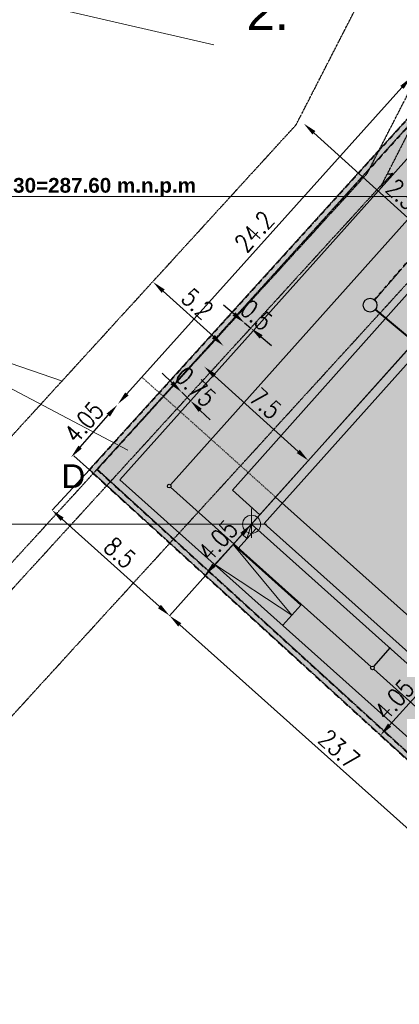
# Model space of a CAD drawing. Header units: millimetres. Extents: x -115268 to 140687, y -37779 to 24471.
# Tile 21 of 256: x -31128 to -29040, y -11015 to -5597. Entities that reach past the tile are written whole.
import ezdxf

# ---------------------------------------------------------------- set-up
doc = ezdxf.new("R2010")
doc.units = ezdxf.units.MM
doc.header["$PDMODE"] = 2
doc.header["$PDSIZE"] = 1
for name, pattern in [('0.5_0.5', [10, 5, -5]), ('ACAD_ISO03W100', [30, 12, -18]), ('AUSGEZOGEN', [0]), ('DASHED', [19.05, 12.7, -6.35]), ('DGN Style 4', [49.53166, 24.750361, -12.375181, 0.030938, -12.375181])]:
    doc.linetypes.add(name, pattern=pattern)
doc.layers.get('0').update_dxf_attribs({"lineweight": 9})
for name, color, linetype, lineweight in [('A_CIENKA', 7, 'Continuous', 9), ('A_granica działki', 12, 'Continuous', 13), ('A_HATCH', 8, 'Continuous', 9), ('A_kanalizacja', 32, 'Continuous', 5), ('A_Kanalizacja opadowa', 3, 'Continuous', 30), ('A_OPIS', 7, 'Continuous', 9), ('A_WIDOK', 253, 'Continuous', 9), ('\x9dciany', 7, 'Continuous', 9)]:
    doc.layers.add(name, color=color, linetype=linetype, lineweight=lineweight)
doc.layers.add('A_WYMIAR', color=253, linetype='Continuous', lineweight=5, transparency=0.2)
doc.layers.add('WYMIARY', color=7, linetype='Continuous')
doc.styles.add('Arial', font='arial.ttf')
doc.styles.add('WYMIARY', font='romans.shx', dxfattribs={"width": 0.8})
doc.dimstyles.new('SKALA_1_500', dxfattribs={"dimscale": 5, "dimtxt": 20, "dimasz": 15, "dimexe": 1, "dimexo": 1, "dimgap": 5, "dimtad": 1, "dimdec": 4, "dimlfac": 0.01, "dimrnd": 0.5, "dimdsep": 46, "dimtxsty": 'WYMIARY', "dimcen": 0.1, "dimdle": 1, "dimse1": 1, "dimse2": 1, "dimadec": 4, "dimazin": 0, "dimtfac": 1, "dimtdec": 4, "dimtix": 1, "dimtmove": 2, "dimatfit": 3, "dimfxl": 1, "dimtolj": 1, "dimarcsym": 0})

# ---------------------------------------------------------------- blocks, each defined once
blk = doc.blocks.new('*D151')
at = {"layer": 'A_WYMIAR', "color": 0, "lineweight": -2, "transparency": 16777216}
blk.add_line((-29093.1, -9478.6), (-28930.1, -9299.9), dxfattribs=at)
at = {"layer": 'A_WYMIAR', "color": 0, "transparency": 16777216}
for points in [[(-28939.3, -9291.4), (-28920.8, -9308.3), (-28879.5, -9244.5)], [(-29102.3, -9470.2), (-29083.8, -9487), (-29143.6, -9534)]]:
    blk.add_solid(points, dxfattribs=at)
at = {"layer": 'Defpoints', "color": 0, "transparency": 16777216}
for p in [(-28883, -9241.3), (-28879.5, -9244.5), (-29140.8, -9536.6)]:
    blk.add_point(p, dxfattribs=at)
at = {"layer": 'A_WYMIAR', "color": 0, "transparency": 16777216, "insert": (-29067, -9338.7), "char_height": 100, "attachment_point": 5, "rotation": 47.6369, "style": 'WYMIARY'}
blk.add_mtext('\\A1;4.05', dxfattribs=at)
blk = doc.blocks.new('*D835')
at = {"color": 0, "lineweight": -2, "transparency": 16777216}
blk.add_line((-30538.3, -7656.1), (-29025.1, -5969.2), dxfattribs=at)
at = {"color": 0, "transparency": 16777216}
for points in [[(-29034.4, -5960.9), (-29015.8, -5977.6), (-28975, -5913.4)], [(-30547.6, -7647.7), (-30529, -7664.4), (-30588.3, -7711.9)]]:
    blk.add_solid(points, dxfattribs=at)
at = {"layer": 'Defpoints', "color": 0, "transparency": 16777216}
for p in [(-28975, -5913.4), (-28239.2, -6573.4), (-29852.5, -8372)]:
    blk.add_point(p, dxfattribs=at)
at = {"color": 0, "lineweight": 30, "transparency": 16777216, "insert": (-29837.5, -6762.6), "char_height": 100, "attachment_point": 5, "rotation": 48.1069, "style": 'WYMIARY'}
blk.add_mtext('\\A1;24.2', dxfattribs=at)
blk = doc.blocks.new('*D837')
at = {"color": 0, "lineweight": -2, "transparency": 16777216}
blk.add_line((-30795.7, -7948.4), (-30640.9, -7772.7), dxfattribs=at)
at = {"color": 0, "transparency": 16777216}
for points in [[(-30650.3, -7764.5), (-30631.5, -7781), (-30591.3, -7716.5)], [(-30805.1, -7940.1), (-30786.4, -7956.7), (-30845.3, -8004.7)]]:
    blk.add_solid(points, dxfattribs=at)
at = {"layer": 'Defpoints', "color": 0, "transparency": 16777216}
for p in [(-30591.3, -7716.5), (-29852.5, -8367.7), (-30106.5, -8655.9)]:
    blk.add_point(p, dxfattribs=at)
at = {"color": 0, "lineweight": 30, "transparency": 16777216, "insert": (-30774.6, -7811), "char_height": 100, "width": 57.143, "attachment_point": 5, "rotation": 48.6044, "style": 'WYMIARY'}
blk.add_mtext('\\A1;4.05', dxfattribs=at)
blk = doc.blocks.new('*D841')
at = {"color": 0, "lineweight": -2, "transparency": 16777216}
blk.add_line((-30247.8, -8926.7), (-28593.5, -10406.7), dxfattribs=at)
at = {"color": 0, "transparency": 16777216}
for points in [[(-30239.5, -8917.4), (-30256.1, -8936), (-30303.7, -8876.7)], [(-28585.2, -10397.4), (-28601.8, -10416), (-28537.6, -10456.7)]]:
    blk.add_solid(points, dxfattribs=at)
at = {"layer": 'Defpoints', "color": 0, "transparency": 16777216}
for p in [(-29720, -8224.2), (-27953.8, -9804.2), (-28537.6, -10456.7)]:
    blk.add_point(p, dxfattribs=at)
at = {"color": 0, "lineweight": 30, "transparency": 16777216, "insert": (-29370.6, -9610.8), "char_height": 100, "attachment_point": 5, "rotation": 318.1831, "style": 'WYMIARY'}
blk.add_mtext('\\A1;23.7', dxfattribs=at)
blk = doc.blocks.new('*D843')
at = {"color": 0, "lineweight": -2, "transparency": 16777216}
blk.add_line((-30894.6, -8345.7), (-30359.5, -8826.2), dxfattribs=at)
at = {"color": 0, "transparency": 16777216}
for points in [[(-30886.2, -8336.4), (-30902.9, -8355), (-30950.4, -8295.6)], [(-30351.2, -8816.9), (-30367.9, -8835.5), (-30303.7, -8876.3)]]:
    blk.add_solid(points, dxfattribs=at)
at = {"layer": 'Defpoints', "color": 0, "transparency": 16777216}
for p in [(-30950.4, -8295.6), (-30303.7, -8876.3), (-30303.7, -8876.3)]:
    blk.add_point(p, dxfattribs=at)
at = {"color": 0, "lineweight": 30, "transparency": 16777216, "insert": (-30577, -8530.2), "char_height": 100, "attachment_point": 5, "rotation": 318.0793, "style": 'WYMIARY'}
blk.add_mtext('\\A1;8.5', dxfattribs=at)
blk = doc.blocks.new('*D844')
at = {"color": 0, "lineweight": -2, "transparency": 16777216}
blk.add_line((-29509.6, -6218.9), (-28691.2, -6961.3), dxfattribs=at)
at = {"color": 0, "transparency": 16777216}
for points in [[(-29501.2, -6209.6), (-29518, -6228.2), (-29565.2, -6168.5)], [(-28682.8, -6952.1), (-28699.6, -6970.6), (-28635.6, -7011.7)]]:
    blk.add_solid(points, dxfattribs=at)
at = {"layer": 'Defpoints', "color": 0, "transparency": 16777216}
for p in [(-29565.2, -6168.5), (-28635.6, -7011.7), (-28635.6, -7011.7)]:
    blk.add_point(p, dxfattribs=at)
at = {"color": 0, "lineweight": 30, "transparency": 16777216, "insert": (-29050, -6534.6), "char_height": 100, "attachment_point": 5, "rotation": 317.7905, "style": 'WYMIARY'}
blk.add_mtext('\\A1;12.5', dxfattribs=at)
blk = doc.blocks.new('*D848')
at = {"color": 0, "lineweight": -2, "transparency": 16777216}
blk.add_line((-30339.1, -7090.3), (-30062.9, -7340.8), dxfattribs=at)
at = {"color": 0, "transparency": 16777216}
for points in [[(-30330.7, -7081), (-30347.5, -7099.5), (-30394.7, -7039.9)], [(-30054.5, -7331.5), (-30071.3, -7350), (-30007.3, -7391.2)]]:
    blk.add_solid(points, dxfattribs=at)
at = {"layer": 'Defpoints', "color": 0, "transparency": 16777216}
for p in [(-30394.7, -7039.9), (-30007.3, -7391.2), (-30007.3, -7391.2)]:
    blk.add_point(p, dxfattribs=at)
at = {"color": 0, "lineweight": 30, "transparency": 16777216, "insert": (-30150.6, -7160), "char_height": 100, "attachment_point": 5, "rotation": 317.7934, "style": 'WYMIARY'}
blk.add_mtext('\\A1;5.2', dxfattribs=at)
blk = doc.blocks.new('*D854')
at = {"color": 0, "lineweight": -2, "transparency": 16777216}
blk.add_line((-30056.8, -7556.4), (-29595.8, -7972.5), dxfattribs=at)
at = {"color": 0, "transparency": 16777216}
for points in [[(-30048.4, -7547.2), (-30065.2, -7565.7), (-30112.5, -7506.2)], [(-29587.4, -7963.2), (-29604.2, -7981.8), (-29540.1, -8022.8)]]:
    blk.add_solid(points, dxfattribs=at)
at = {"layer": 'Defpoints', "color": 0, "transparency": 16777216}
for p in [(-30112.5, -7506.2), (-29540.1, -8022.8), (-29540.1, -8022.8)]:
    blk.add_point(p, dxfattribs=at)
at = {"color": 0, "lineweight": 30, "transparency": 16777216, "insert": (-29776, -7708.8), "char_height": 100, "attachment_point": 5, "rotation": 317.9312, "style": 'WYMIARY'}
blk.add_mtext('\\A1;7.5', dxfattribs=at)
blk = doc.blocks.new('*D855')
at = {"color": 0, "lineweight": -2, "transparency": 16777216}
for p, q in [((-30290.3, -7594.7), (-30343.9, -7542.3)), ((-30236.6, -7647.1), (-30188.5, -7694.2)), ((-30134.8, -7746.6), (-30081.2, -7799))]:
    blk.add_line(p, q, dxfattribs=at)
at = {"color": 0, "transparency": 16777216}
for points in [[(-30281.5, -7585.8), (-30299, -7603.6), (-30236.6, -7647.1)], [(-30126.1, -7737.7), (-30143.6, -7755.5), (-30188.5, -7694.2)]]:
    blk.add_solid(points, dxfattribs=at)
at = {"layer": 'Defpoints', "color": 0, "transparency": 16777216}
for p in [(-30236.6, -7647.1), (-30188.5, -7694.2), (-30188.5, -7694.2)]:
    blk.add_point(p, dxfattribs=at)
at = {"color": 0, "lineweight": 30, "transparency": 16777216, "insert": (-30160.1, -7617), "char_height": 100, "attachment_point": 5, "rotation": 315.6553, "style": 'WYMIARY'}
blk.add_mtext('\\A1;0.75', dxfattribs=at)
blk = doc.blocks.new('*D857')
at = {"color": 0, "lineweight": -2, "transparency": 16777216}
for p, q in [((-29949, -7216.4), (-30006.4, -7168)), ((-29891.7, -7264.7), (-29857.3, -7293.6)), ((-29799.9, -7341.9), (-29742.6, -7390.2))]:
    blk.add_line(p, q, dxfattribs=at)
at = {"color": 0, "transparency": 16777216}
for points in [[(-29941, -7206.8), (-29957.1, -7225.9), (-29891.7, -7264.7)], [(-29791.9, -7332.4), (-29808, -7351.5), (-29857.3, -7293.6)]]:
    blk.add_solid(points, dxfattribs=at)
at = {"layer": 'Defpoints', "color": 0, "transparency": 16777216}
for p in [(-29891.7, -7264.7), (-29857.3, -7293.6), (-29857.3, -7293.6)]:
    blk.add_point(p, dxfattribs=at)
at = {"color": 0, "lineweight": 30, "transparency": 16777216, "insert": (-29826.2, -7221.8), "char_height": 100, "attachment_point": 5, "rotation": 319.8927, "style": 'WYMIARY'}
blk.add_mtext('\\A1;0.5', dxfattribs=at)
blk = doc.blocks.new('*D859')
at = {"layer": 'A_WYMIAR', "color": 0, "lineweight": -2, "transparency": 16777216}
blk.add_line((-30059.1, -8597.7), (-29905.2, -8429), dxfattribs=at)
at = {"layer": 'A_WYMIAR', "color": 0, "transparency": 16777216}
for points in [[(-29914.4, -8420.6), (-29896, -8437.4), (-29854.7, -8373.6)], [(-30068.3, -8589.3), (-30049.8, -8606.1), (-30109.6, -8653.1)]]:
    blk.add_solid(points, dxfattribs=at)
at = {"layer": 'Defpoints', "color": 0, "transparency": 16777216}
for p in [(-29858.2, -8370.3), (-29854.7, -8373.6), (-30106.5, -8655.9)]:
    blk.add_point(p, dxfattribs=at)
at = {"layer": 'A_WYMIAR', "color": 0, "transparency": 16777216, "insert": (-30037.5, -8462.8), "char_height": 100, "attachment_point": 5, "rotation": 47.6369, "style": 'WYMIARY'}
blk.add_mtext('\\A1;4.05', dxfattribs=at)

msp = doc.modelspace()

# ---------------------------------------------------------------- hatches: boundary and pattern name
at = {"linetype": 'AUSGEZOGEN', "lineweight": 0, "true_color": 0x000000}
h = msp.add_hatch(color=18, dxfattribs=at)
h.paths.add_polyline_path([(-28520.00026, -6882.48338), (-28482.7363, -6915.821), (-28236.03787, -6640.0677), (-27215.00538, -7553.51866), (-27181.66775, -7516.2547), (-28239.9642, -6569.46612)], flags=0)
h.paths.add_polyline_path([(-26544.25411, -8153.59593), (-27584.38804, -9316.23147), (-27547.12408, -9349.5691), (-26473.65252, -8149.6696), (-27181.66775, -7516.2547), (-27215.00538, -7553.51866)], flags=0)
h.paths.add_polyline_path([(-27547.12408, -9349.5691), (-27584.38804, -9316.23147), (-28091.11996, -9882.64366), (-29074.88849, -9002.53032), (-29108.22612, -9039.79428), (-28087.19363, -9953.24524)], flags=0)
h.paths.add_polyline_path([(-29782.90372, -8369.11543), (-28482.7363, -6915.821), (-28520.00026, -6882.48338), (-29853.50531, -8373.04176), (-29108.22612, -9039.79428), (-29074.88849, -9002.53032)], flags=0)
at = {"layer": 'A_HATCH', "true_color": 0x58ba48, "transparency": 33554559}
h = msp.add_hatch(color=85, dxfattribs=at)
h.dxf.hatch_style = 1
h.paths.add_polyline_path([(-28630.17584, -5952.01349), (-28736.12004, -5857.23215), (-30361.44087, -7650.26924), (-30243.71695, -7755.58913)])
edge = h.paths.add_edge_path()
edge.add_line((-28296.79958, -5579.37389), (-28083.14512, -5342.57166))
edge.add_arc((-28375.71911, -5198.01506), 326.33748, 333.70668449, 375.23204617)
edge.add_line((-28060.84596, -5112.27678), (-28736.12004, -5857.23215))
edge.add_line((-28736.12004, -5857.23215), (-28630.17584, -5952.01349))
edge.add_line((-28630.17584, -5952.01349), (-28296.79958, -5579.37389))
h.paths.add_polyline_path([(-30577.09321, -8128.22872), (-30243.71695, -7755.58913), (-30361.44087, -7650.26924), (-30745.12107, -8073.54127), (-27858.33129, -10706.13174), (-27493.34827, -10216.16402), (-27842.05124, -9904.20228), (-28175.42751, -10276.84188)])
h.paths.add_polyline_path([(-28821.70547, -7219.72187), (-28821.70547, -6916.00391), (-29957.75518, -8185.85169), (-29806.83263, -8320.87222)])
h.paths.add_polyline_path([(-28768.48082, -7160.2287), (-28919.40337, -7025.20817), (-28821.70547, -6916.00391), (-28821.70547, -7219.72187)], flags=17)
h.paths.add_polyline_path([(-26155.379, -8420.02089), (-26042.10184, -8267.39395), (-26342.39797, -7998.73642), (-26475.74878, -8147.78997), (-26473.65151, -8149.66848), (-27140.40504, -8894.94879), (-27028.61317, -8994.96167), (-27842.05124, -9904.20228), (-27493.34827, -10216.16402)])
h.paths.add_polyline_path([(-25440.8582, -7457.2926), (-25679.60677, -7243.36779), (-26016.01357, -7619.37767), (-27589.27456, -6213.36074), (-27719.69825, -6363.64109), (-26142.22232, -7774.98905), (-26342.39797, -7998.73642), (-26042.10184, -8267.39395)])
at = {"layer": 'A_HATCH', "true_color": 0x939598, "transparency": 33554648}
h = msp.add_hatch(color=252, dxfattribs=at)
h.dxf.hatch_style = 1
edge = h.paths.add_edge_path()
edge.add_line((-27674.27093, -5458.27578), (-28060.84578, -5112.27658))
edge.add_line((-28060.84578, -5112.27658), (-28060.84596, -5112.27678))
edge.add_arc((-28375.71911, -5198.01506), 326.33748, -26.29331551, 15.23204617, ccw=False)
edge.add_line((-28083.14512, -5342.57166), (-28296.79958, -5579.37389))
edge.add_line((-28296.79958, -5579.37389), (-28630.17584, -5952.01349))
edge.add_line((-28630.17584, -5952.01349), (-28392.4506, -6164.6907))
edge.add_line((-28392.4506, -6164.6907), (-27674.27093, -5458.27578))
edge = h.paths.add_edge_path()
edge.add_arc((-27541.35201, -5934.83565), 311.57202, 79.38971076, 122.65184613, ccw=False)
edge.add_line((-27483.98292, -5628.5908), (-27674.27093, -5458.27578))
edge.add_line((-27674.27093, -5458.27578), (-28392.4506, -6164.6907))
edge.add_line((-28392.4506, -6164.6907), (-28257.56765, -6285.36165))
edge.add_line((-28257.56765, -6285.36165), (-27709.45536, -5672.50306))
edge = h.paths.add_edge_path()
edge.add_line((-27214.68532, -5869.6224), (-27483.98292, -5628.5908))
edge.add_arc((-27541.35201, -5934.83565), 311.57202, 79.38971076, 122.65184613)
edge.add_line((-27709.45536, -5672.50306), (-28257.56765, -6285.36165))
edge.add_line((-28257.56765, -6285.36165), (-28106.6137, -6420.41028))
edge.add_line((-28106.6137, -6420.41028), (-27906.58794, -6196.82652))
edge.add_line((-27906.58794, -6196.82652), (-27058.96722, -6955.13731))
edge.add_line((-27058.96722, -6955.13731), (-26927.05499, -6804.79474))
edge.add_line((-26927.05499, -6804.79474), (-27551.52039, -6246.12642))
edge.add_line((-27551.52039, -6246.12642), (-27214.68532, -5869.6224))
h.paths.add_polyline_path([(-27214.68532, -5869.6224), (-27551.52039, -6246.12642), (-27248.95533, -6177.91448)], flags=17)
h.paths.add_polyline_path([(-27248.95533, -6177.91448), (-27551.52039, -6246.12642), (-27283.21988, -6486.15733)], flags=17)
h.paths.add_polyline_path([(-26760.15619, -6276.44332), (-26946.43862, -6109.71343), (-27283.21988, -6486.15733), (-27096.90008, -6652.84546)])
h.paths.add_polyline_path([(-26946.40269, -6109.67327), (-27214.6767, -5869.5449), (-27248.95533, -6177.91448), (-27283.21988, -6486.15733)], flags=17)
h.paths.add_polyline_path([(-26593.97692, -6425.18011), (-26760.15619, -6276.44332), (-27096.90008, -6652.84546), (-26927.05499, -6804.79474)], flags=17)
h.paths.add_polyline_path([(-26573.87377, -6443.1732), (-26593.97692, -6425.18011), (-26927.05499, -6804.79474), (-26910.58028, -6819.53359)], flags=17)
h.paths.add_polyline_path([(-26573.87377, -6443.1732), (-26910.58028, -6819.53359), (-26724.26049, -6986.22172), (-26387.59134, -6609.90308)], flags=17)
h.paths.add_polyline_path([(-26387.59134, -6609.90308), (-26724.26049, -6986.22172), (-26537.94069, -7152.90985), (-26201.30891, -6776.63296)], flags=17)
h.paths.add_polyline_path([(-25680.40487, -7242.86196), (-26201.30891, -6776.63296), (-26537.94069, -7152.90985), (-26145.70742, -7503.94809)])
h.paths.add_polyline_path([(-25944.64171, -7539.60032), (-25680.40487, -7242.86196), (-26145.70742, -7503.94809), (-26016.21685, -7619.60816)])
h.paths.add_polyline_path([(-27719.69825, -6363.64109), (-27588.60844, -6212.59321), (-26145.70742, -7503.94809), (-26016.21685, -7619.60816), (-25944.64171, -7539.60032), (-26016.21685, -7619.60816), (-25978.9813, -7652.97424)])
h.paths.add_polyline_path([(-26140.82491, -7773.42709), (-27719.69825, -6363.64109), (-25978.9813, -7652.97424), (-26016.21685, -7619.60816), (-26351.62089, -7319.59798), (-26537.94069, -7152.90985), (-26724.26049, -6986.22172), (-26910.58028, -6819.53359), (-26927.05499, -6804.79474), (-27058.96722, -6955.13731), (-26673.15088, -7300.30195), (-27006.52986, -7672.94342), (-26473.65524, -8149.67148), (-26473.75263, -8148.61589), (-26476.22688, -8148.32437)])
h.paths.add_polyline_path([(-26673.15088, -7300.30195), (-27058.96722, -6955.13731), (-27082.05186, -6981.44726), (-26722.57199, -7303.05038), (-27032.61366, -7649.606), (-27006.52889, -7672.94234)], flags=17)
h.paths.add_polyline_path([(-27082.05186, -6981.44726), (-27390.18716, -7329.70705), (-27032.61299, -7649.60525), (-26722.57199, -7303.05038)], flags=17)
h.paths.add_polyline_path([(-27557.28468, -6556.28756), (-27867.3246, -6902.84238), (-27390.18608, -7329.707), (-27082.05186, -6981.44726)])
h.paths.add_polyline_path([(-27906.58794, -6196.82652), (-28239.9642, -6569.46612), (-27867.3246, -6902.84238), (-27557.28468, -6556.28756)], flags=17)
h.paths.add_polyline_path([(-27906.58794, -6196.82652), (-27557.28468, -6556.28756), (-27082.05186, -6981.44726), (-27058.96722, -6955.13731)])
h.paths.add_polyline_path([(-28106.6137, -6420.41028), (-28257.56765, -6285.36165), (-28437.55943, -6486.61513), (-28286.63688, -6621.63566)])
h.paths.add_polyline_path([(-28257.56765, -6285.36165), (-28392.4506, -6164.6907), (-28821.70547, -6586.9138), (-28821.70547, -6916.00391), (-28919.40337, -7025.20817), (-28768.48082, -7160.2287), (-28286.63688, -6621.63566), (-28437.55943, -6486.61513)])
h.paths.add_polyline_path([(-28392.4506, -6164.6907), (-28630.17584, -5952.01349), (-30243.71695, -7755.58913), (-29806.83263, -8320.87222), (-29806.83263, -8320.87222), (-29957.75518, -8185.85169), (-28821.70547, -6916.00391), (-28821.70547, -6586.9138)])
h.paths.add_polyline_path([(-28400.41083, -9605.94136), (-28634.67604, -9865.98226), (-28175.42751, -10276.84188), (-27842.05124, -9904.20228), (-27953.84312, -9804.1894), (-28053.856, -9915.98128)])
h.paths.add_polyline_path([(-27028.61317, -8994.96167), (-27140.40504, -8894.94879), (-27953.84312, -9804.1894), (-27842.05124, -9904.20228)])
h.paths.add_polyline_path([(-28408.04766, -9599.10918), (-28367.96503, -9634.96849), (-28003.84956, -9860.08534), (-28086.42404, -9952.38501)])
h.paths.add_polyline_path([(-28367.96503, -9634.96849), (-28400.41083, -9605.94136), (-28053.856, -9915.98128), (-28003.84956, -9860.08534)], flags=17)
h.paths.add_polyline_path([(-28367.96503, -9634.96849), (-28426.4956, -9582.60502), (-28400.41083, -9605.94136)], flags=17)
h.paths.add_polyline_path([(-28400.41083, -9605.94136), (-28426.4956, -9582.60502), (-28634.70813, -9865.95356), (-28450.41726, -9661.8373)], flags=17)
h.paths.add_polyline_path([(-28450.41726, -9661.8373), (-28634.70813, -9865.95356), (-28500.4237, -9717.73324)], flags=16)
h.paths.add_polyline_path([(-28634.70813, -9865.95356), (-28659.85898, -9843.45274), (-28634.67604, -9865.98226)])
h.paths.add_polyline_path([(-29806.83263, -8320.87222), (-30243.71695, -7755.58913), (-30577.09321, -8128.22872), (-28659.85898, -9843.45274), (-28634.70813, -9865.95356), (-28426.4956, -9582.60502), (-28367.96503, -9634.96849), (-28491.70404, -9524.26729)])
h.paths.add_polyline_path([(-26844.42402, -6746.52616), (-26486.16102, -7057.95944), (-26477.18356, -7065.99102), (-26835.44657, -6754.55774)], flags=17)
at = {"layer": '\x9dciany', "ltscale": 0.5, "true_color": 0xffffff, "transparency": 33554661}
h = msp.add_hatch(color=7, dxfattribs=at)
h.dxf.hatch_style = 1
h.paths.add_polyline_path([(-28091.11996, -9882.64366), (-26544.25411, -8153.59593), (-28236.03787, -6640.0677), (-29782.90372, -8369.11543)])
at = {"layer": '\x9dciany', "ltscale": 0.5, "true_color": 0xff0000, "transparency": 33554687}
h = msp.add_hatch(color=1, dxfattribs=at)
h.dxf.hatch_style = 1
h.paths.add_polyline_path([(-29852.53216, -8323.49917, 0.4142135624), (-29902.53216, -8373.49917), (-29866.51266, -8373.49917), (-29852.53216, -8367.71717)])
h.paths.add_polyline_path([(-29802.53216, -8373.49917), (-29852.53216, -8373.49917), (-29852.53216, -8423.49917, 0.4142135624)])
h.paths.add_polyline_path([(-29852.53216, -8367.71717), (-29866.51266, -8373.49917), (-29852.53216, -8373.49917)], flags=17)
at = {"layer": '\x9dciany', "linetype": 'AUSGEZOGEN', "lineweight": 0}
for points in [[(-29633.05885, -8583.80658), (-29775.56848, -8630.61475), (-29663.7766, -8730.62763)], [(-29262.75622, -8915.09211), (-29405.26585, -8961.90028), (-29293.47398, -9061.91316)]]:
    msp.add_hatch(color=256, dxfattribs=at).paths.add_polyline_path(points, flags=0)

# ---------------------------------------------------------------- linework, layer by layer
at = {"color": 7, "linetype": 'AUSGEZOGEN', "lineweight": 0}
msp.add_line((-29720.1548, -8223.98592), (-28106.6137, -6420.41028), dxfattribs=at)
at = {"color": 242, "linetype": 'DGN Style 4', "lineweight": 25, "ltscale": 0.02, "true_color": 0xcd2027}
for points in [[(-36512.08332, -14432.2693), (-29217.28602, -6444.50743), (-28349.52386, -4751.31752)], [(-36438.24224, -14499.70442), (-29134.40609, -6502.04506), (-28260.53059, -4796.9267)]]:
    msp.add_lwpolyline(points, dxfattribs=at)
at = {"lineweight": 20, "ltscale": 0.5}
msp.add_lwpolyline([(-29953.89284, -8484.49644), (-29853.87996, -8372.70456), (-29827.79519, -8396.0409), (-29927.80806, -8507.83278), (-29953.89284, -8484.49644), (-29903.8864, -8428.6005), (-29877.80162, -8451.93684), (-29853.87996, -8372.70456)], dxfattribs=at)
at = {"layer": 'A_CIENKA', "color": 1, "linetype": 'Continuous', "lineweight": 20, "ltscale": 100, "true_color": 0xff0000}
for p, q in [((-28289.19461, -6569.74143), (-31307.60876, -6569.74143)), ((-29852.53216, -8448.58175), (-29852.53216, -8286.85259)), ((-29902.5297, -8373.00276), (-32277.18565, -8373.00276)), ((-29939.31215, -8373.49917), (-29770.17821, -8373.49917))]:
    msp.add_line(p, q, dxfattribs=at)
at = {"layer": 'A_CIENKA', "color": 1, "linetype": 'DGN Style 4', "lineweight": 30, "ltscale": 0.02, "true_color": 0xff0000}
for points in [[(-36826.75152, -14078.87274), (-29607.02716, -6174.48152), (-28767.79226, -4536.9544)], [(-36129.20539, -14857.32933), (-28744.66495, -6772.07097), (-27842.26219, -5011.28983)]]:
    msp.add_lwpolyline(points, dxfattribs=at)
at = {"layer": 'A_CIENKA', "color": 0, "ltscale": 0.5}
for points in [[(-34144.0762, -5275.83673), (-32048.16245, -5275.83673), (-30059.60118, -5734.80631)], [(-33914.43421, -7230.07682), (-31928.62502, -7230.07682), (-30532.87364, -7966.0366)], [(-31928.62502, -7230.07682), (-30892.1808, -7586.53788)]]:
    msp.add_lwpolyline(points, dxfattribs=at)
at = {"layer": 'A_CIENKA', "linetype": 'ACAD_ISO03W100', "ltscale": 0.2}
msp.add_lwpolyline([(-30452.224, -7567.48131), (-30452.224, -7567.48131), (-29720.1548, -8223.98592)], dxfattribs=at)
at = {"layer": 'A_CIENKA', "ltscale": 0.5}
for points in [[(-30745.12104, -8073.54123), (-30830.36099, -7997.24915)], [(-30950.39242, -8295.64043), (-30745.12107, -8073.54127)], [(-30303.90254, -8876.48445), (-29720.1548, -8223.98592)]]:
    msp.add_lwpolyline(points, dxfattribs=at)
at = {"layer": 'A_CIENKA', "color": 7, "linetype": 'AUSGEZOGEN', "lineweight": 0}
msp.add_lwpolyline([(-29720.1548, -8223.98592), (-27953.84312, -9804.1894), (-27953.84312, -9804.1894)], dxfattribs=at)
at = {"layer": 'A_CIENKA', "color": 1, "linetype": 'Continuous', "lineweight": 20, "ltscale": 100, "true_color": 0xff0000}
msp.add_circle((-29852.53216, -8373.49917), 50, dxfattribs=at)
at = {"layer": 'A_granica działki', "color": 242, "linetype": '0.5_0.5', "lineweight": 40, "ltscale": 0.05, "true_color": 0xcd2027}
msp.add_lwpolyline([(-28060.78275, -5112.20705), (-30745.12107, -8073.54127), (-27858.33129, -10706.13174), (-26155.379, -8420.02089), (-25440.84606, -7457.27624)], close=True, dxfattribs=at)
at = {"layer": 'A_granica działki', "color": 180, "linetype": '0.5_0.5', "lineweight": 40, "ltscale": 0.05, "true_color": 0x3413ec}
msp.add_lwpolyline([(-28058.57752, -5154.44332), (-30702.80601, -8071.52878), (-27862.59736, -10661.63987), (-25249.12583, -7669.30001), (-25249.12583, -7669.30001)], close=True, dxfattribs=at)
at = {"layer": 'A_kanalizacja', "color": 34, "linetype": 'ACAD_ISO03W100', "lineweight": 40, "ltscale": 0.008, "true_color": 0xa35200}
msp.add_lwpolyline([(-29175.991, -7138.76026), (-27407.31999, -5094.08353)], dxfattribs=at)
at = {"layer": 'A_kanalizacja', "color": 34, "lineweight": 40, "true_color": 0xa35200}
msp.add_lwpolyline([(-28951.39933, -7375.23359), (-29171.30993, -7191.99381)], dxfattribs=at)
at = {"layer": 'A_kanalizacja', "color": 34, "lineweight": 30, "ltscale": 0.5, "true_color": 0xa35200}
msp.add_circle((-29200.27398, -7167.71816), 37.79184, dxfattribs=at)
at = {"layer": 'A_Kanalizacja opadowa', "color": 82, "true_color": 0x39c62f}
msp.add_line((-29180.67636, -9156.50262), (-29087.33101, -9052.16354), dxfattribs=at)
for points in [[(-30299.0492, -8155.96762), (-28171.45687, -5777.79845)], [(-29194.79668, -9157.28789), (-30298.26394, -8170.08794)], [(-28895.44692, -9425.09653), (-29179.89109, -9170.62294)]]:
    msp.add_lwpolyline(points, dxfattribs=at)
for centre in [(-30305.71673, -8163.42041), (-29187.34389, -9163.95541)]:
    msp.add_circle(centre, 10, dxfattribs=at)
at = {"layer": 'A_OPIS', "lineweight": 15}
msp.add_lwpolyline([(-29853.50531, -8373.04176), (-28087.19363, -9953.24524), (-26473.65252, -8149.6696), (-28239.9642, -6569.46612)], close=True, dxfattribs=at)
at = {"layer": 'A_OPIS'}
msp.add_lwpolyline([(-28236.03787, -6640.0677), (-29782.90372, -8369.11543), (-28091.11996, -9882.64366), (-26544.25411, -8153.59593)], close=True, dxfattribs=at)
msp.add_lwpolyline([(-28236.03787, -6640.0677), (-29782.90372, -8369.11543), (-28091.11996, -9882.64366), (-26544.25411, -8153.59593)], close=True, dxfattribs=at)
at = {"layer": 'A_WIDOK', "color": 0, "lineweight": 20}
msp.add_lwpolyline([(-27140.40504, -8894.94879), (-27028.61317, -8994.96167), (-28175.42751, -10276.84188), (-30577.09321, -8128.22872), (-28296.79958, -5579.37389), (-28083.14512, -5342.57166)], dxfattribs=at)
at = {"layer": 'A_WIDOK', "color": 7, "linetype": 'AUSGEZOGEN', "lineweight": 20}
for points in [[(-29853.50531, -8373.04176), (-29853.50531, -8373.04176), (-28239.9642, -6569.46612), (-28039.93844, -6345.88236), (-27690.63519, -6705.3434), (-27867.3246, -6902.84238)], [(-29806.83263, -8320.87222), (-29957.75518, -8185.85169), (-28921.40871, -7023.41413), (-28770.48616, -7158.43466)], [(-29607.54157, -8794.35425), (-29607.54157, -8794.35425), (-29953.89284, -8484.49644), (-29631.46324, -8873.58653), (-30054.6375, -8595.62449)], [(-30054.10927, -8596.10621), (-29954.09639, -8484.31433), (-29581.4568, -8817.69059), (-29681.46967, -8929.48247)]]:
    msp.add_lwpolyline(points, dxfattribs=at)
at = {"layer": 'WYMIARY', "color": 180, "linetype": 'DASHED', "lineweight": 40, "ltscale": 0.1, "true_color": 0x3413ec}
msp.add_arc((-28883.74606, -5548.57624), 7500, 13.024316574, 11.331864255, dxfattribs=at)
at = {"layer": '\x9dciany', "color": 7, "linetype": 'AUSGEZOGEN', "lineweight": 0}
msp.add_lwpolyline([(-29782.90372, -8369.11543), (-28091.11996, -9882.64366), (-26544.25411, -8153.59593), (-28236.03787, -6640.0677)], close=True, dxfattribs=at)

# ---------------------------------------------------------------- texts
at = {"layer": 'A_granica działki', "color": 242, "linetype": '0.5_0.5', "lineweight": 40, "true_color": 0xcd2027, "insert": (-30898.84254, -8043.3645), "char_height": 130, "attachment_point": 1, "style": 'Arial'}
msp.add_mtext_dynamic_manual_height_columns('D', width=251.2512273, gutter_width=17.5, heights=[0], dxfattribs=at)
at = {"layer": 'A_OPIS', "insert": (-29879.87366, -5453.63095), "char_height": 200, "attachment_point": 1, "style": 'Arial'}
msp.add_mtext_dynamic_manual_height_columns('2.', width=278.5488275, gutter_width=66.92541, heights=[0], dxfattribs=at)
at = {"layer": 'A_OPIS', "color": 1, "true_color": 0xff0000, "insert": (-31296.94513, -6467.45228), "char_height": 75, "attachment_point": 1}
msp.add_mtext_dynamic_manual_height_columns('\\pxi-1,l1,t3;{\\fArial|b1|i0|c238|p34;\\H1.0833x;-0.30=287.60 m.n.p.m}', width=1327.746285, gutter_width=15, heights=[964.47937], dxfattribs=at)

# ---------------------------------------------------------------- dimensions: what is measured, and where the dimension line sits
at = {"lineweight": 30}
for p1, p2, distance, text, picture, middle in [((-29852.53216, -8371.954), (-28239.19461, -6573.42621), 988.47708, '24.2', '*D835', (-29837.50679, -6762.56038)), ((-30236.63753, -7647.11398), (-30188.4829, -7694.17951), 0, '0.75', '*D855', (-30160.13721, -7617.01067)), ((-30106.54682, -8655.88519), (-29852.53216, -8367.71717), 984.84278, '4.05', '*D837', (-30774.59353, -7810.97609)), ((-29719.95125, -8224.16803), (-27953.84312, -9804.1894), -875.50885, '23.7', '*D841', (-29370.63848, -9610.7813))]:
    dim = msp.add_aligned_dim(p1=p1, p2=p2, distance=distance, text=text, dimstyle='SKALA_1_500', dxfattribs=at)
    dim.commit()
    dim.dimension.update_dxf_attribs({"geometry": picture, "text_midpoint": middle})
for p1, p2, picture, middle in [((-29565.1947, -6168.51565), (-28635.60208, -7011.70019), '*D844', (-29050.01012, -6534.55594)), ((-30112.47002, -7506.17974), (-29540.13162, -8022.76054), '*D854', (-29776.04918, -7708.79454)), ((-30950.39242, -8295.64043), (-30303.72345, -8876.28426), '*D843', (-30576.95037, -8530.15704))]:
    dim = msp.add_aligned_dim(p1=p1, p2=p2, distance=0, dimstyle='SKALA_1_500', dxfattribs=at)
    dim.commit()
    dim.dimension.update_dxf_attribs({"geometry": picture, "text_midpoint": middle})
at = {"color": 240, "lineweight": 30, "true_color": 0xed1f24}
dim = msp.add_aligned_dim(p1=(-30394.65482, -7039.88361), p2=(-30007.32819, -7391.17077), distance=0, text='5.2', dimstyle='SKALA_1_500', dxfattribs=at)
dim.commit()
dim.dimension.update_dxf_attribs({"geometry": '*D848', "text_midpoint": (-30150.6061, -7159.97261)})
dim = msp.add_aligned_dim(p1=(-29891.65172, -7264.6672), p2=(-29857.29571, -7293.6051), distance=0, dimstyle='SKALA_1_500', dxfattribs=at)
dim.commit()
dim.dimension.update_dxf_attribs({"geometry": '*D857', "text_midpoint": (-29826.15716, -7221.77318)})
at = {"layer": 'A_WYMIAR'}
for base, p1, p2, picture, middle in [((-29854.66843, -8373.56917), (-30106.54682, -8655.88519), (-29858.22989, -8370.32132), '*D859', (-30037.54705, -8462.80162)), ((-28879.53345, -9244.45096), (-29140.7676, -9536.62171), (-28883.01816, -9241.27311), '*D151', (-29066.98927, -9338.70259))]:
    dim = msp.add_linear_dim(base=base, p1=p1, p2=p2, angle=47.63693792, text='4.05', dimstyle='SKALA_1_500', dxfattribs=at)
    dim.commit()
    dim.dimension.update_dxf_attribs({"geometry": picture, "text_midpoint": middle})

doc.saveas('drawing.dxf')
